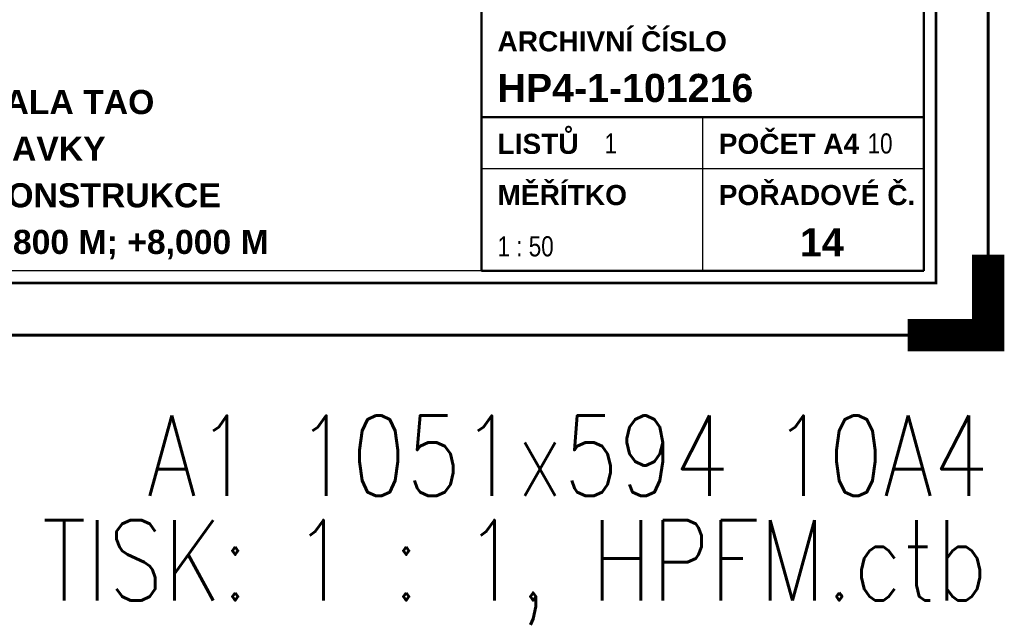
# Paper-space layout 'Layout1' of a CAD drawing. Extents: x -2 to 1243, y -36 to 596.
# Tile 54 of 84: x 931 to 1053, y -36 to 39. Entities that reach past the tile are written whole.
import ezdxf
from ezdxf.enums import TextEntityAlignment as Align

# ---------------------------------------------------------------- set-up
doc = ezdxf.new("R2010")
doc.units = 0
doc.layers.get('DEFPOINTS').update_dxf_attribs({"color": 132, "linetype": 'CONTINUOUS'})
doc.layers.add('RAMECEK_HP', color=251, linetype='CONTINUOUS')
doc.layers.add('RAZITKO_HP', color=222, linetype='CONTINUOUS')
doc.styles.add('RAZITKO_HP_ARIAL_B', font='arialbd.ttf')
doc.styles.add('RAZITKO_HP_ARIAL_N', font='arial.ttf', dxfattribs={"width": 0.8})
doc.styles.add('ROMANS', font='romans.shx', dxfattribs={"width": 0.8})

# ---------------------------------------------------------------- blocks, each defined once
blk = doc.blocks.new('*U6')
at = {"layer": 'DEFPOINTS'}
blk.add_lwpolyline([(1051, 0), (841, 0), (841, 297), (1051, 297)], close=True, dxfattribs=at)
at = {"layer": 'RAMECEK_HP', "lineweight": 35, "const_width": 0.35}
for points in [[(0, 594), (0, 0), (1051, 0), (1051, 594)], [(6.5, 587.5), (6.5, 6.5), (1044.5, 6.5), (1044.5, 587.5)]]:
    blk.add_lwpolyline(points, close=True, dxfattribs=at)
at = {"layer": 'RAMECEK_HP', "lineweight": 40, "const_width": 4}
blk.add_lwpolyline([(1051, 10), (1051, 0), (1041, 0)], dxfattribs=at)
at = {"layer": 'DEFPOINTS', "style": 'ROMANS', "width": 0.8}
blk.add_text('A1 1051x594 10A4', height=10, dxfattribs=at).set_placement((1051, -20), align=Align.RIGHT)
blk.add_attdef('TISK', text='', height=10, dxfattribs=at).set_placement((1051, -33), align=Align.RIGHT)
blk = doc.blocks.new('A$C455d8790')
at = {"layer": 'RAZITKO_HP', "lineweight": 50}
for p, q in [((-63, 84.5), (-63, 8)), ((-8, 84.5), (-8, 8)), ((-63, 27.12), (-8, 27.12)), ((-8, 8), (-63, 8))]:
    blk.add_line(p, q, dxfattribs=at)
at = {"layer": 'RAZITKO_HP', "lineweight": 25}
for p, q in [((-35.5, 27.12), (-35.5, 8)), ((-63, 20.75), (-8, 20.75)), ((-63, 8), (-180, 8))]:
    blk.add_line(p, q, dxfattribs=at)
at = {"layer": 'RAZITKO_HP', "lineweight": 35, "style": 'RAZITKO_HP_ARIAL_B'}
for s, p in [('ARCHIVNÍ ČÍSLO', (-61, 35.3)), ('LISTŮ', (-61, 22.55)), ('POČET A4', (-33.5, 22.55)), ('MĚŘÍTKO', (-61, 16.18)), ('POŘADOVÉ Č.', (-33.5, 16.18))]:
    blk.add_text(s, height=2.5, dxfattribs=at).set_placement(p)
at = {"layer": 'RAZITKO_HP', "style": 'RAZITKO_HP_ARIAL_B'}
for s, p in [('HP4-1-101216', (-61, 29)), ('14', (-23.4, 9.8))]:
    blk.add_text(s, height=3.5, dxfattribs=at).set_placement(p)
for s, p in [('SO 02 HALA TAO', (-121, 29)), ('VESTAVKY', (-121, 23.2)), ('OCELOVÉ KONSTRUKCE', (-121, 17.4)), ('V7 ÚROVEŇ +6,800 M; +8,000 M', (-121, 11.6))]:
    blk.add_text(s, height=3, dxfattribs=at).set_placement(p, align=Align.MIDDLE_CENTER)
at = {"layer": 'RAZITKO_HP', "style": 'RAZITKO_HP_ARIAL_N', "width": 0.8}
for s, p in [('1', (-47.7, 22.6)), ('10', (-15, 22.6)), ('1 : 50', (-61, 9.8))]:
    blk.add_text(s, height=2.5, dxfattribs=at).set_placement(p)

psp = doc.layouts.get("Layout1")

# ---------------------------------------------------------------- block references
at = {"layer": 'RAMECEK_HP'}
psp.add_blockref('*U6', (0, 0), dxfattribs=at).add_auto_attribs({'TISK': 'TISK: 1 : 1, HPFM.ctb'})
at = {"layer": 'RAZITKO_HP'}
psp.add_blockref('A$C455d8790', (1051, 0), dxfattribs=at)

doc.saveas('drawing.dxf')
